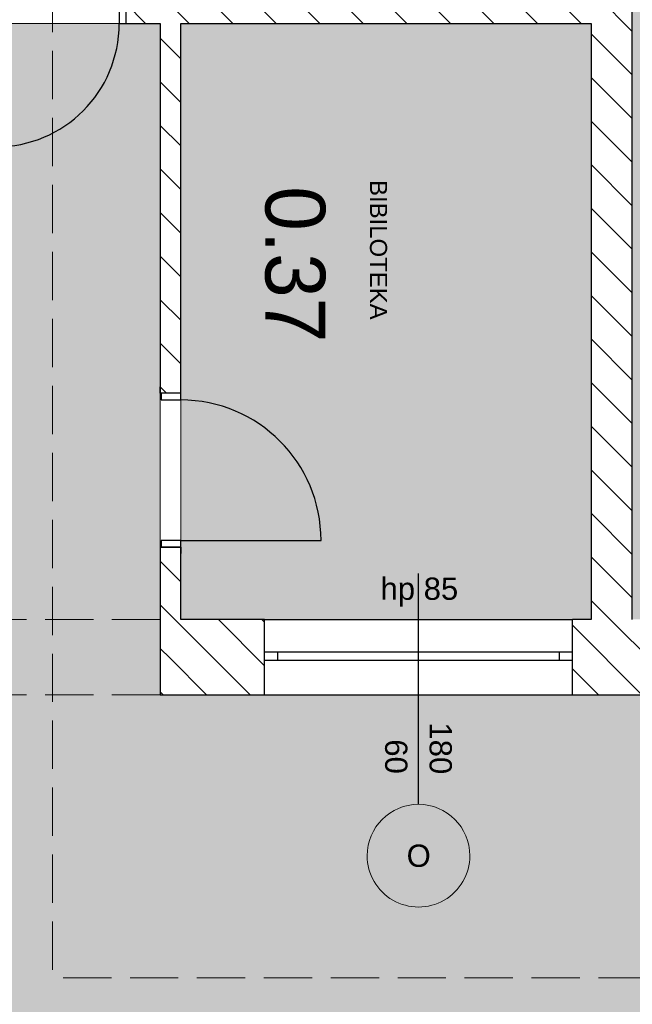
# Model space of a CAD drawing. Header units: millimetres. Extents: x -40063 to 512011, y 350190 to 687060.
# Tile 232 of 256: x 264461 to 268043, y 423279 to 429030. Entities that reach past the tile are written whole.
import ezdxf
from ezdxf.enums import TextEntityAlignment as Align

# ---------------------------------------------------------------- set-up
doc = ezdxf.new("R2010")
doc.units = ezdxf.units.MM
doc.linetypes.add('Krawędzie ukryte', pattern=[391.222223, 282.222223, -109])
doc.layers.get('0').update_dxf_attribs({"color": 8})
for name, color, linetype in [('2D - Ogólne', 8, 'Continuous'), ('Elementy Modelu - Strefy', 8, 'Continuous'), ('Konstrukcja - Ściany zew', 8, 'Continuous'), ('Opisy - Teksty', 8, 'Continuous')]:
    doc.layers.add(name, color=color, linetype=linetype)
doc.styles.add('GENERATED_STYLE_1', font='arial.ttf')
doc.styles.add('GENERATED_STYLE_2', font='txt')
doc.styles.get("Standard").update_dxf_attribs({"font": 'arial.ttf'})
pattern_1 = [(45, (2007650.3, -1666877.53), (-127.279217, 127.279217), [])]

# ---------------------------------------------------------------- blocks, each defined once
blk = doc.blocks.new('holl_0.10_55', base_point=(4446685.6, -2054886.2))
at = {"layer": 'Elementy Modelu - Strefy', "linetype": 'Continuous', "lineweight": 0}
blk.add_hatch(color=255, dxfattribs=at).paths.add_polyline_path([(4437576, -2098842.4), (4437576, -2102972.4), (4442046, -2102972.4), (4442046, -2100532.4), (4446177.3, -2100532.4), (4446177.3, -2098842.4), (4441717.5, -2098842.4), (4441716, -2098492.4), (4442016, -2098492.4), (4442016, -2087072.4), (4441276, -2087072.4), (4441276, -2086722.4), (4446506, -2086722.4), (4446506, -2083842.4), (4446186, -2083842.4), (4446186, -2083692.4), (4446506, -2083692.4), (4446506, -2080092.4), (4446186, -2080092.4), (4446186, -2079942.4), (4446506, -2079942.4), (4446506, -2077592.4), (4446186, -2077592.4), (4446186, -2077442.4), (4446506, -2077442.4), (4446506, -2071342.4), (4446186, -2071342.4), (4446186, -2071192.4), (4446506, -2071192.4), (4446506, -2068832.4), (4446186, -2068832.4), (4446186, -2068682.4), (4446506, -2068682.4), (4446506, -2064772.4), (4446186, -2064772.4), (4446186, -2064622.4), (4446506, -2064622.4), (4446506, -2062272.4), (4446186, -2062272.4), (4446186, -2062122.4), (4446506, -2062122.4), (4446506, -2056022.4), (4446186, -2056022.4), (4446186, -2055872.4), (4446506, -2055872.4), (4446506, -2055732.4), (4447626, -2055732.4), (4447626, -2055912.4), (4452846, -2055912.4), (4452846, -2053222.4), (4446826, -2053222.4), (4446826, -2053522.4), (4446186, -2053522.4), (4446186, -2053372.4), (4446506, -2053372.4), (4446506, -2049772.4), (4446186, -2049772.4), (4445042.9, -2047922.4), (4443846, -2047922.4), (4443846, -2048536.7), (4443126, -2048536.7), (4443126, -2047028.3), (4420938.7, -2047028.3), (4420938.7, -2049936.7), (4429615.3, -2049936.7), (4431115.3, -2049936.7), (4443846, -2049936.7), (4443846, -2081972.4), (4437576, -2081972.4), (4437576, -2086722.4), (4438336, -2086722.4), (4438336, -2087072.4), (4437576, -2087072.4), (4437576, -2097232.4), (4433656, -2097232.4), (4433656, -2098492.4), (4437816, -2098492.4), (4437816, -2098842.4)])
at = {"linetype": 'Continuous', "lineweight": 0, "flags": 1}
for tag in ['ROOM_NAME', 'ROOM_NUMBER', 'ROOM_AREA', 'ROOM_PERIM', 'ROOM_WALLS_SURF', 'ROOM_DOORS_SURF', 'ROOM_WINDS_SURF', 'ROOM_BASELEV', 'ROOM_HEIGHT', 'ROOM_NET_AREA', 'ROOM_REDUCED_AREA', 'ROOM_CALC_AREA', 'ROOM_VOLUME']:
    blk.add_attdef(tag, text='', height=200, dxfattribs=at).set_placement((4446685.6, -2054943.4), align=Align.BOTTOM_LEFT)
blk = doc.blocks.new('biblioteka_0.37_79', base_point=(4435103.7, -2096442.7))
at = {"layer": 'Elementy Modelu - Strefy', "linetype": 'Continuous', "lineweight": 0}
blk.add_hatch(color=255, dxfattribs=at).paths.add_polyline_path([(4437136, -2097112.4), (4437136, -2094712.4), (4433656, -2094712.4), (4433656, -2097112.4)])
at = {"linetype": 'Continuous', "lineweight": 0, "flags": 1}
for tag in ['ROOM_NAME', 'ROOM_NUMBER', 'ROOM_AREA', 'ROOM_PERIM', 'ROOM_WALLS_SURF', 'ROOM_DOORS_SURF', 'ROOM_WINDS_SURF', 'ROOM_BASELEV', 'ROOM_HEIGHT', 'ROOM_NET_AREA', 'ROOM_REDUCED_AREA', 'ROOM_CALC_AREA', 'ROOM_VOLUME']:
    blk.add_attdef(tag, text='', height=200, dxfattribs=at).set_placement((4435103.7, -2096499.9), align=Align.BOTTOM_LEFT)
at = {"layer": 'Elementy Modelu - Strefy', "color": 5, "lineweight": 13, "insert": (4434606.3, -2096267.7), "char_height": 350, "attachment_point": 1, "style": 'GENERATED_STYLE_2'}
blk.add_mtext('{0.37}', dxfattribs=at)
blk = doc.blocks.new('kuchnia_0.35_107', base_point=(4434367, -2091023.5))
at = {"layer": 'Elementy Modelu - Strefy', "linetype": 'Continuous', "lineweight": 0}
h = blk.add_hatch(color=255, dxfattribs=at)
h.paths.add_polyline_path([(4433610.6, -2088372.4), (4431975.7, -2088372.4), (4432120.1, -2094472.4), (4437136, -2094472.4), (4437136, -2088492.4), (4433610.6, -2088492.4)])
h.paths.add_polyline_path([(4435798, -2092322.4), (4435320.6, -2092322.4), (4435320.6, -2090668), (4435320.6, -2090642.4), (4435800.6, -2090642.4), (4435800.6, -2090942.4), (4435950.6, -2090942.4), (4435950.6, -2091492.4), (4435798, -2091492.4)], flags=0)
at = {"linetype": 'Continuous', "lineweight": 0, "flags": 1}
for tag in ['ROOM_NAME', 'ROOM_NUMBER', 'ROOM_AREA', 'ROOM_PERIM', 'ROOM_WALLS_SURF', 'ROOM_DOORS_SURF', 'ROOM_WINDS_SURF', 'ROOM_BASELEV', 'ROOM_HEIGHT', 'ROOM_NET_AREA', 'ROOM_REDUCED_AREA', 'ROOM_CALC_AREA', 'ROOM_VOLUME']:
    blk.add_attdef(tag, text='', height=200, dxfattribs=at).set_placement((4434367, -2091080.7), align=Align.BOTTOM_LEFT)
at = {"layer": 'Elementy Modelu - Strefy', "color": 1, "lineweight": 13, "insert": (4433872.8, -2090848.5), "char_height": 350, "attachment_point": 1, "style": 'GENERATED_STYLE_2'}
blk.add_mtext('{0.35}', dxfattribs=at)
blk = doc.blocks.new('Drzwi 16_10')
at = {"layer": 'Konstrukcja - Ściany zew', "linetype": 'Continuous'}
for p, q in [((410, 0), (410, 820)), ((-450, 0), (-487, 0)), ((-410, 0), (-450, 0)), ((-450, 0), (-450, -115)), ((-450, 0), (-450, -115)), ((-410, -115), (-410, 0)), ((450, 0), (410, 0)), ((410, 0), (410, -115)), ((450, -115), (450, 0)), ((450, 0), (450, -115)), ((450, 0), (487, 0)), ((-450, -115), (-410, -115)), ((-450, -115), (-450, -120)), ((410, -115), (450, -115)), ((450, -115), (450, -120)), ((-450, -120), (-487, -120)), ((450, -120), (487, -120))]:
    blk.add_line(p, q, dxfattribs=at)
blk.add_arc((410, 0), 820, 90, 180, dxfattribs=at)
blk = doc.blocks.new('Ściana_148', base_point=(4433656, -2097232.4))
at = {"layer": 'Konstrukcja - Ściany zew', "linetype": 'Continuous'}
h = blk.add_hatch(dxfattribs=at)
h.set_pattern_fill('Bloczki_ceramiczne', color=256, style=0, pattern_type=2)
h.set_pattern_definition(pattern_1)
h.paths.add_polyline_path([(4433656, -2097112.4), (4433656, -2097232.4), (4435814.4, -2097232.4), (4435814.4, -2097227.4), (4435814.4, -2097112.4)])
h = blk.add_hatch(dxfattribs=at)
h.set_pattern_fill('Bloczki_ceramiczne', color=256, style=0, pattern_type=2)
h.set_pattern_definition(pattern_1)
h.paths.add_polyline_path([(4436714.4, -2097112.4), (4436714.4, -2097227.4), (4436714.4, -2097232.4), (4437576, -2097232.4), (4437136, -2097112.4)])
for p, q in [((4435814.4, -2097112.4), (4435777.4, -2097112.4)), ((4435814.4, -2097112.4), (4435814.4, -2097227.4)), ((4436714.4, -2097112.4), (4436751.4, -2097112.4)), ((4436714.4, -2097112.4), (4436714.4, -2097227.4)), ((4435814.4, -2097232.4), (4435777.4, -2097232.4)), ((4435814.4, -2097227.4), (4435814.4, -2097232.4)), ((4436714.4, -2097227.4), (4436714.4, -2097232.4)), ((4436714.4, -2097232.4), (4436751.4, -2097232.4))]:
    blk.add_line(p, q, dxfattribs=at)
at = {"layer": 'Konstrukcja - Ściany zew', "linetype": 'Continuous', "flags": 128}
for points in [[(4435814.4, -2097112.4), (4433656, -2097112.4)], [(4437136, -2097112.4), (4436714.4, -2097112.4)], [(4433656, -2097232.4), (4435814.4, -2097232.4)], [(4436714.4, -2097232.4), (4437576, -2097232.4)]]:
    blk.add_lwpolyline(points, dxfattribs=at)
at = {"layer": 'Konstrukcja - Ściany zew', "linetype": 'Continuous', "zscale": 1000}
blk.add_blockref('Drzwi 16_10', (4436264.4, -2097112.4), dxfattribs=at)
blk = doc.blocks.new('Okno 16_11')
at = {"layer": 'Konstrukcja - Ściany zew', "linetype": 'Continuous'}
for p, q in [((-900, 200), (900, 200)), ((-825, 0), (-900, 0)), ((-900, 0), (-900, -50)), ((-825, -50), (-825, 0)), ((825, 0), (-825, 0)), ((900, 0), (825, 0)), ((825, 0), (825, -50)), ((900, 0), (900, -50)), ((-900, -50), (-825, -50)), ((-825, -50), (825, -50)), ((825, -50), (900, -50)), ((-900, -240), (900, -240))]:
    blk.add_line(p, q, dxfattribs=at)
blk = doc.blocks.new('Znacznik O 16_29')
at = {"layer": 'Konstrukcja - Ściany zew', "linetype": 'Continuous'}
blk.add_line((0, -1079.9), (0, 268.3), dxfattribs=at)
at = {"layer": 'Konstrukcja - Ściany zew', "color": 251, "linetype": 'Continuous', "lineweight": 13}
for start, end in [(0, 180), (180, 0)]:
    blk.add_arc((0, -1379.9), 300, start, end, dxfattribs=at)
at = {"layer": 'Konstrukcja - Ściany zew', "char_height": 130, "attachment_point": 7, "style": 'GENERATED_STYLE_1'}
for s, insert in [('{hp 85}', (-222.3, 75.2)), ('{O}', (-69.5, -1447))]:
    blk.add_mtext(s, dxfattribs=dict(at, insert=insert))
at = {"layer": 'Konstrukcja - Ściany zew', "char_height": 130, "attachment_point": 7, "rotation": 270, "style": 'GENERATED_STYLE_1'}
for s, insert in [('{180}', (62.9, -601.3)), ('{60}', (-197.1, -700))]:
    blk.add_mtext(s, dxfattribs=dict(at, insert=insert))
blk = doc.blocks.new('Ściana_150', base_point=(4437136, -2097232.4))
at = {"layer": 'Konstrukcja - Ściany zew', "linetype": 'Continuous'}
h = blk.add_hatch(dxfattribs=at)
h.set_pattern_fill('Bloczki_ceramiczne', color=256, style=0, pattern_type=2)
h.set_pattern_definition(pattern_1)
h.paths.add_polyline_path([(4437136, -2094822.4), (4437326, -2094822.4), (4437376, -2094822.4), (4437576, -2094822.4), (4437576, -2093672.4), (4437251, -2093672.4), (4437136, -2093672.4)])
h = blk.add_hatch(dxfattribs=at)
h.set_pattern_fill('Bloczki_ceramiczne', color=256, style=0, pattern_type=2)
h.set_pattern_definition(pattern_1)
h.paths.add_polyline_path([(4437136, -2097112.4), (4437576, -2097232.4), (4437576, -2096622.4), (4437376, -2096622.4), (4437326, -2096622.4), (4437136, -2096622.4)])
for p, q in [((4437326, -2094822.4), (4437136, -2094822.4)), ((4437376, -2094822.4), (4437326, -2094822.4)), ((4437576, -2094822.4), (4437376, -2094822.4)), ((4437326, -2096622.4), (4437136, -2096622.4)), ((4437376, -2096622.4), (4437326, -2096622.4)), ((4437576, -2096622.4), (4437376, -2096622.4))]:
    blk.add_line(p, q, dxfattribs=at)
at = {"layer": 'Konstrukcja - Ściany zew', "linetype": 'Continuous', "flags": 128}
for points in [[(4437576, -2094822.4), (4437576, -2093672.4)], [(4437136, -2094712.4), (4437136, -2094822.4)], [(4437136, -2096622.4), (4437136, -2097112.4)], [(4437576, -2097232.4), (4437576, -2096622.4)]]:
    blk.add_lwpolyline(points, dxfattribs=at)
at = {"layer": 'Konstrukcja - Ściany zew', "linetype": 'Continuous', "xscale": -1, "zscale": 1000, "rotation": 270}
blk.add_blockref('Okno 16_11', (4437376, -2095722.4), dxfattribs=at)
at = {"layer": 'Konstrukcja - Ściany zew', "rotation": 90}
blk.add_blockref('Znacznik O 16_29', (4437136, -2095722.4), dxfattribs=at)
blk = doc.blocks.new('Drzwi 16_13')
at = {"layer": 'Konstrukcja - Ściany zew', "linetype": 'Continuous'}
for p, q in [((360, 0), (360, 720)), ((-400, 0), (-437, 0)), ((-360, 0), (-400, 0)), ((-400, 0), (-400, -115)), ((-400, 0), (-400, -115)), ((-360, -115), (-360, 0)), ((400, 0), (360, 0)), ((360, 0), (360, -115)), ((400, -115), (400, 0)), ((400, 0), (400, -115)), ((400, 0), (437, 0)), ((-400, -115), (-360, -115)), ((-400, -115), (-400, -180)), ((360, -115), (400, -115)), ((400, -115), (400, -180)), ((-400, -180), (-437, -180)), ((400, -180), (437, -180))]:
    blk.add_line(p, q, dxfattribs=at)
blk.add_arc((360, 0), 720, 90, 180, dxfattribs=at)
blk = doc.blocks.new('Ściana_151', base_point=(4433656, -2094712.4))
at = {"layer": 'Konstrukcja - Ściany zew', "linetype": 'Continuous'}
h = blk.add_hatch(dxfattribs=at)
h.set_pattern_fill('Bloczki_ceramiczne', color=256, style=0, pattern_type=2)
h.set_pattern_definition(pattern_1)
h.paths.add_polyline_path([(4433656, -2094712.4), (4433476, -2094712.4), (4433476, -2097432.4), (4433541, -2097432.4), (4433656, -2097432.4)])
h = blk.add_hatch(dxfattribs=at)
h.set_pattern_fill('Bloczki_ceramiczne', color=256, style=0, pattern_type=2)
h.set_pattern_definition(pattern_1)
h.paths.add_polyline_path([(4433476, -2098492.4), (4433656, -2098492.4), (4433656, -2098232.4), (4433541, -2098232.4), (4433476, -2098232.4)])
for p, q in [((4433476, -2097432.4), (4433476, -2097395.4)), ((4433541, -2097432.4), (4433476, -2097432.4)), ((4433656, -2097432.4), (4433541, -2097432.4)), ((4433656, -2097432.4), (4433656, -2097395.4)), ((4433476, -2098232.4), (4433476, -2098269.4)), ((4433541, -2098232.4), (4433476, -2098232.4)), ((4433656, -2098232.4), (4433541, -2098232.4)), ((4433656, -2098232.4), (4433656, -2098269.4))]:
    blk.add_line(p, q, dxfattribs=at)
at = {"layer": 'Konstrukcja - Ściany zew', "linetype": 'Continuous', "flags": 128}
for points in [[(4433476, -2094712.4), (4433476, -2096972.4)], [(4433656, -2097112.4), (4433656, -2094712.4)], [(4433476, -2097092.4), (4433476, -2097432.4)], [(4433656, -2097432.4), (4433656, -2097232.4)], [(4433476, -2098232.4), (4433476, -2098492.4)], [(4433656, -2098492.4), (4433656, -2098232.4)]]:
    blk.add_lwpolyline(points, dxfattribs=at)
at = {"layer": 'Konstrukcja - Ściany zew', "linetype": 'Continuous', "zscale": 1000, "rotation": 270}
blk.add_blockref('Drzwi 16_13', (4433656, -2097832.4), dxfattribs=at)
blk = doc.blocks.new('Ściana_152', base_point=(4432125.8, -2094712.4))
at = {"layer": 'Konstrukcja - Ściany zew', "linetype": 'Continuous'}
h = blk.add_hatch(dxfattribs=at)
h.set_pattern_fill('Bloczki_ceramiczne', color=256, style=0, pattern_type=2)
h.set_pattern_definition(pattern_1)
h.paths.add_polyline_path([(4432125.8, -2094712.4), (4437136, -2094712.4), (4437136, -2094472.4), (4432120.1, -2094472.4)])
at = {"layer": 'Konstrukcja - Ściany zew', "linetype": 'Continuous', "flags": 128}
for points in [[(4437136, -2094472.4), (4432120.1, -2094472.4)], [(4432125.8, -2094712.4), (4433476, -2094712.4)], [(4433656, -2094712.4), (4437136, -2094712.4)]]:
    blk.add_lwpolyline(points, dxfattribs=at)

msp = doc.modelspace()

# ---------------------------------------------------------------- linework, layer by layer
at = {"layer": '2D - Ogólne', "color": 251, "linetype": 'Krawędzie ukryte', "lineweight": 13}
for p, q in [((265282.66241, 425527.06431), (264022.66241, 425527.06431)), ((265282.66241, 425087.06431), (264022.66241, 425087.06431))]:
    msp.add_line(p, q, dxfattribs=at)
at = {"layer": 'Elementy Modelu - Strefy', "color": 255, "linetype": 'Continuous', "lineweight": 0, "flags": 128}
msp.add_lwpolyline([(275442.66241, 425087.06431), (265282.66241, 425087.06431), (265282.66241, 429007.06431), (264022.66241, 429007.06431), (264022.66241, 424847.06431), (263672.66241, 424847.06431), (263672.66241, 425087.06431), (259542.66241, 425087.06431), (259542.66241, 420617.06431), (261982.66241, 420617.06431), (261982.66241, 416485.74022), (263672.66241, 416485.74022), (263672.66241, 420945.60446), (264022.66241, 420947.06431), (264022.66241, 420647.06431), (275442.66241, 420647.06431)], dxfattribs=at)
msp.add_lwpolyline([(265402.66241, 425527.06431), (267802.66241, 425527.06431), (267802.66241, 429007.06431), (265402.66241, 429007.06431)], close=True, dxfattribs=at)
at = {"layer": 'Konstrukcja - Ściany zew', "color": 6, "linetype": 'Krawędzie ukryte', "lineweight": 15, "flags": 128}
msp.add_lwpolyline([(276422.72682, 433915.97572), (276422.72682, 423433.13616), (264652.66241, 423433.13616), (264652.66241, 433915.97572)], close=True, dxfattribs=at)

# ---------------------------------------------------------------- block references
at = {"layer": 'Elementy Modelu - Strefy', "color": 12, "linetype": 'Continuous', "lineweight": 13, "rotation": 270}
msp.add_blockref('holl_0.10_55', (307628.86272, 415977.50862), dxfattribs=at)
at = {"layer": 'Elementy Modelu - Strefy', "color": 1, "linetype": 'Continuous', "lineweight": 13, "rotation": 270}
msp.add_blockref('kuchnia_0.35_107', (271491.55623, 428296.10924), dxfattribs=at)
at = {"layer": 'Elementy Modelu - Strefy', "color": 5, "linetype": 'Continuous', "lineweight": 13, "rotation": 270}
msp.add_blockref('biblioteka_0.37_79', (266072.36816, 427559.36933), dxfattribs=at)
at = {"layer": 'Konstrukcja - Ściany zew', "rotation": 270}
for name, p in [('Ściana_152', (267802.66241, 430537.30315)), ('Ściana_151', (267802.66241, 429007.06431)), ('Ściana_148', (265282.66241, 429007.06431)), ('Ściana_150', (265282.66241, 425527.06431))]:
    msp.add_blockref(name, p, dxfattribs=at)

# ---------------------------------------------------------------- texts
at = {"layer": 'Opisy - Teksty', "linetype": 'Continuous', "insert": (266608.83346, 428093.18719), "char_height": 100, "attachment_point": 1, "rotation": 270, "style": 'GENERATED_STYLE_1'}
msp.add_mtext('{BIBILOTEKA}', dxfattribs=at)

doc.saveas('drawing.dxf')
